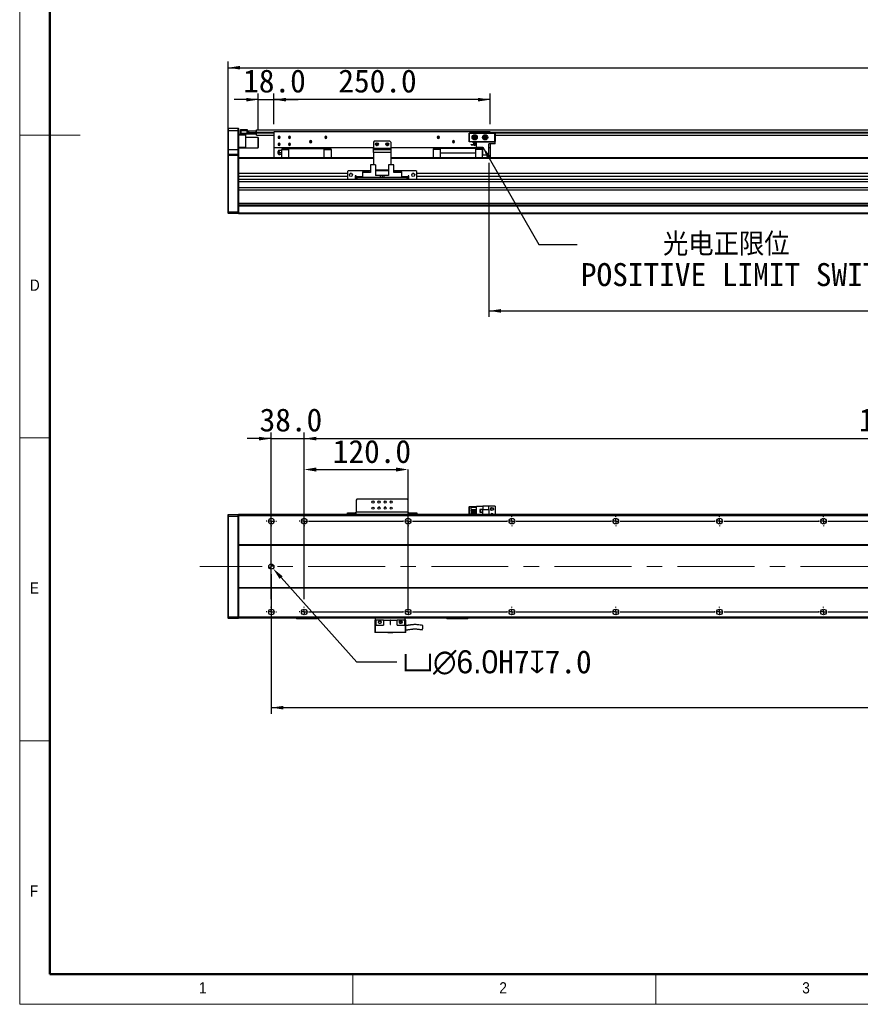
# Model space of a CAD drawing. Header units: millimetres. Extents: x 35 to 2905, y 35 to 2044.
# Tile 1 of 8: x 35 to 1006, y 35 to 1173. Entities that reach past the tile are written whole.
import ezdxf

# ---------------------------------------------------------------- set-up
doc = ezdxf.new("R2010")
doc.units = ezdxf.units.MM
doc.header["$LTSCALE"] = 7
doc.header["$PDSIZE"] = -1
doc.linetypes.add('CENTERX2', pattern=[20.32, 12.7, -2.54, 2.54, -2.54])
doc.layers.add('DIMNS', color=7, linetype='Continuous')
doc.styles.add('SLDTEXTSTYLE1', font='Gothic.ttf', dxfattribs={"width": 0.913})
doc.styles.add('SLDTEXTSTYLE8', font='txt')
doc.styles.add('SLDTEXTSTYLE9', font='txt', dxfattribs={"bigfont": 'bigfont'})
doc.dimstyles.new('SLDDIMSTYLE0', dxfattribs={"dimtxt": 26.6, "dimasz": 14, "dimexe": 0, "dimexo": 0.0625, "dimgap": 6.65, "dimtad": 2, "dimdec": 1, "dimrnd": 1e-09, "dimzin": 4, "dimdsep": 46, "dimtxsty": 'SLDTEXTSTYLE8', "dimsah": 1, "dimcen": 0.09, "dimadec": 0, "dimazin": 1, "dimtfac": 1, "dimtdec": 1, "dimtofl": 0, "dimtmove": 0, "dimatfit": 3, "dimfxl": 0, "dimfrac": 2, "dimtolj": 1, "dimtzin": 12, "dimarcsym": 0})
doc.dimstyles.new('SLDDIMSTYLE1', dxfattribs={"dimtxt": 26.6, "dimasz": 14, "dimexe": 0, "dimexo": 0.0625, "dimgap": 6.65, "dimtad": 2, "dimdec": 1, "dimrnd": 1e-09, "dimzin": 4, "dimdsep": 46, "dimtxsty": 'SLDTEXTSTYLE8', "dimsah": 1, "dimcen": 0.09, "dimadec": 0, "dimazin": 1, "dimtfac": 1, "dimtdec": 1, "dimtmove": 0, "dimatfit": 0, "dimfxl": 0, "dimfrac": 2, "dimtolj": 1, "dimtzin": 12, "dimarcsym": 0})
doc.dimstyles.new('SLDDIMSTYLE2', dxfattribs={"dimtxt": 0.18, "dimasz": 14, "dimexe": 0, "dimexo": 0.0625, "dimgap": 0, "dimtad": 0, "dimtih": 1, "dimtoh": 1, "dimdec": 0, "dimrnd": 1e-09, "dimzin": 0, "dimdsep": 46, "dimtxsty": 'Standard', "dimsah": 1, "dimcen": 0.09, "dimadec": 0, "dimazin": 0, "dimtfac": 14, "dimtdec": 0, "dimtofl": 0, "dimtmove": 0, "dimatfit": 3, "dimfxl": 0, "dimfrac": 2, "dimtolj": 1, "dimtzin": 0, "dimarcsym": 0})
doc.dimstyles.new('SLDDIMSTYLE4', dxfattribs={"dimtxt": 26.6, "dimasz": 14, "dimexe": 0, "dimexo": 0.0625, "dimgap": 6.65, "dimtad": 0, "dimtih": 1, "dimtoh": 1, "dimdec": 1, "dimrnd": 1e-09, "dimzin": 4, "dimdsep": 46, "dimtxsty": 'SLDTEXTSTYLE8', "dimsah": 1, "dimcen": 0, "dimadec": 0, "dimazin": 1, "dimtfac": 1, "dimtdec": 1, "dimtofl": 0, "dimtmove": 0, "dimatfit": 3, "dimfxl": 0, "dimfrac": 2, "dimtolj": 1, "dimtzin": 12, "dimarcsym": 0})

# ---------------------------------------------------------------- blocks, each defined once
blk = doc.blocks.new('_D')
at = {"layer": 'DIMNS'}
for p, q in [((275.7, 1024.7), (275.7, 1124.3)), ((275.7, 1117.3), (2131.7, 1117.3)), ((2131.7, 1024.7), (2131.7, 1124.3))]:
    blk.add_line(p, q, dxfattribs=at)
for points in [[(275.7, 1117.3), (289.7, 1115.2), (289.7, 1119.4)], [(2131.7, 1117.3), (2117.7, 1119.4), (2117.7, 1115.2)]]:
    blk.add_solid(points, dxfattribs=at)
at = {"layer": 'DIMNS', "insert": (1149.5, 1152.2), "char_height": 26.6, "attachment_point": 1, "style": 'SLDTEXTSTYLE8'}
blk.add_mtext('1856.0', dxfattribs=at)
blk = doc.blocks.new('_D_1')
at = {"layer": 'DIMNS'}
for p, q in [((310.7, 1045.4), (310.7, 1087.4)), ((328.7, 1052.2), (328.7, 1087.4)), ((310.7, 1080.4), (282.7, 1080.4)), ((310.7, 1080.4), (328.7, 1080.4)), ((328.7, 1080.4), (356.7, 1080.4))]:
    blk.add_line(p, q, dxfattribs=at)
for points in [[(310.7, 1080.4), (296.7, 1082.5), (296.7, 1078.3)], [(328.7, 1080.4), (342.7, 1078.3), (342.7, 1082.5)]]:
    blk.add_solid(points, dxfattribs=at)
at = {"layer": 'DIMNS', "insert": (293.2, 1115.3), "char_height": 26.6, "attachment_point": 1, "style": 'SLDTEXTSTYLE8'}
blk.add_mtext('18.0', dxfattribs=at)
blk = doc.blocks.new('_D_2')
at = {"layer": 'DIMNS'}
for p, q in [((328.7, 1052.2), (328.7, 1087.4)), ((578.7, 1052.2), (578.7, 1087.4)), ((578.7, 1080.4), (328.7, 1080.4))]:
    blk.add_line(p, q, dxfattribs=at)
for points in [[(328.7, 1080.4), (342.7, 1078.3), (342.7, 1082.5)], [(578.7, 1080.4), (564.7, 1082.5), (564.7, 1078.3)]]:
    blk.add_solid(points, dxfattribs=at)
at = {"layer": 'DIMNS', "insert": (403.2, 1115.3), "char_height": 26.6, "attachment_point": 1, "style": 'SLDTEXTSTYLE8'}
blk.add_mtext('250.0', dxfattribs=at)
blk = doc.blocks.new('_D_3')
at = {"layer": 'DIMNS'}
for p, q in [((577.2, 1007.4), (577.2, 829.3)), ((1797.2, 1003.9), (1797.2, 829.3)), ((577.2, 836.3), (1797.2, 836.3))]:
    blk.add_line(p, q, dxfattribs=at)
for points in [[(577.2, 836.3), (591.2, 834.2), (591.2, 838.4)], [(1797.2, 836.3), (1783.2, 838.4), (1783.2, 834.2)]]:
    blk.add_solid(points, dxfattribs=at)
at = {"layer": 'DIMNS', "char_height": 26.6, "attachment_point": 1, "style": 'SLDTEXTSTYLE8'}
for s, insert in [('Stroke T=', (1072.7, 871.2)), ('1220.0', (1226.4, 871.2))]:
    blk.add_mtext(s, dxfattribs=dict(at, insert=insert))
blk = doc.blocks.new('SW_NOTE_3')
at = {"layer": 'DIMNS', "color": 0, "char_height": 26.6, "attachment_point": 1}
for s, insert, style in [('    光电正限位', (4.2, 13.6), 'SLDTEXTSTYLE9'), ('POSITIVE LIMIT SWITCH', (4.2, -21.5), 'SLDTEXTSTYLE8')]:
    blk.add_mtext(s, dxfattribs=dict(at, insert=insert, style=style))
blk = doc.blocks.new('_D_13')
at = {"layer": 'DIMNS'}
for p, q in [((325.7, 532), (325.7, 370.8)), ((2081.7, 526.4), (2081.7, 370.8)), ((325.7, 377.8), (2081.7, 377.8))]:
    blk.add_line(p, q, dxfattribs=at)
for points in [[(325.7, 377.8), (339.7, 375.7), (339.7, 379.9)], [(2081.7, 377.8), (2067.7, 379.9), (2067.7, 375.7)]]:
    blk.add_solid(points, dxfattribs=at)
at = {"layer": 'DIMNS', "insert": (1156.1, 412.7), "char_height": 26.6, "attachment_point": 1, "style": 'SLDTEXTSTYLE8'}
blk.add_mtext('1756.0', dxfattribs=at)
blk = doc.blocks.new('_D_15')
at = {"layer": 'Defpoints', "color": 0}
for p in [(323.7, 543.1), (327.7, 538.6)]:
    blk.add_point(p, dxfattribs=at)
at = {"layer": 'DIMNS', "color": 0, "lineweight": -2}
for p, q in [((424.4, 430.3), (337.1, 528.2)), ((470.6, 430.3), (424.4, 430.3))]:
    blk.add_line(p, q, dxfattribs=at)
at = {"layer": 'DIMNS', "color": 0}
blk.add_solid([(338.8, 529.7), (335.3, 526.6), (327.7, 538.6)], dxfattribs=at)
at = {"layer": 'DIMNS', "color": 0, "insert": (477.2, 444.1), "char_height": 26.6, "attachment_point": 1, "style": 'SLDTEXTSTYLE8'}
blk.add_mtext('\\A1;{\\fGDT|b0|i0|c134|p2;v\\fMS PGothic|b0|i0|c128|p34;∅6.0}H7{\\fGDT|b0|i0|c134|p2;x}7.0', dxfattribs=at)
blk = doc.blocks.new('_D_18')
at = {"layer": 'DIMNS'}
for p, q in [((363.7, 608.1), (363.7, 695.7)), ((2043.7, 608.1), (2043.7, 695.7)), ((363.7, 688.7), (2043.7, 688.7))]:
    blk.add_line(p, q, dxfattribs=at)
for points in [[(363.7, 688.7), (377.7, 686.6), (377.7, 690.8)], [(2043.7, 688.7), (2029.7, 690.8), (2029.7, 686.6)]]:
    blk.add_solid(points, dxfattribs=at)
at = {"layer": 'DIMNS', "char_height": 26.6, "attachment_point": 1, "style": 'SLDTEXTSTYLE8'}
for s, insert in [('1680.0', (1004.7, 723.6)), ('=14×120.0(PITCH)', (1108.6, 723.6))]:
    blk.add_mtext(s, dxfattribs=dict(at, insert=insert))
blk = doc.blocks.new('_D_19')
at = {"layer": 'Defpoints', "color": 0}
for p in [(483.7, 653), (363.7, 599.2), (483.7, 488.4)]:
    blk.add_point(p, dxfattribs=at)
at = {"layer": 'DIMNS', "color": 0, "lineweight": -2}
for p, q in [((363.7, 599.3), (363.7, 653)), ((377.7, 653), (469.7, 653)), ((483.7, 488.4), (483.7, 653))]:
    blk.add_line(p, q, dxfattribs=at)
at = {"layer": 'DIMNS', "color": 0}
for points in [[(377.7, 655.3), (377.7, 650.6), (363.7, 653)], [(469.7, 655.3), (469.7, 650.6), (483.7, 653)]]:
    blk.add_solid(points, dxfattribs=at)
at = {"layer": 'DIMNS', "color": 0, "insert": (442, 687.2), "char_height": 26.6, "attachment_point": 2, "style": 'SLDTEXTSTYLE8'}
blk.add_mtext('\\A1;120.0', dxfattribs=at)
blk = doc.blocks.new('_D_20')
at = {"layer": 'DIMNS'}
for p, q in [((325.7, 503.1), (325.7, 695.7)), ((363.7, 503.1), (363.7, 695.7)), ((325.7, 688.7), (297.7, 688.7)), ((325.7, 688.7), (363.7, 688.7)), ((363.7, 688.7), (391.7, 688.7))]:
    blk.add_line(p, q, dxfattribs=at)
for points in [[(325.7, 688.7), (311.7, 690.8), (311.7, 686.6)], [(363.7, 688.7), (377.7, 686.6), (377.7, 690.8)]]:
    blk.add_solid(points, dxfattribs=at)
at = {"layer": 'DIMNS', "insert": (312.2, 723.6), "char_height": 26.6, "attachment_point": 1, "style": 'SLDTEXTSTYLE8'}
blk.add_mtext('38.0', dxfattribs=at)
blk = doc.blocks.new('SW_CENTERMARKSYMBOL_1')
at = {"layer": 'DIMNS', "color": 0}
for p, q in [((-5.08, 105), (-5.84, 105)), ((0, 105), (-2.54, 105)), ((0, 110.08), (0, 110.84)), ((0, 105), (0, 107.54)), ((0, 105), (0, 102.46)), ((0, 105), (2.54, 105)), ((5.08, 105), (5.84, 105)), ((152.92, 105), (152.16, 105)), ((158, 105), (155.46, 105)), ((158, 110.08), (158, 110.84)), ((158, 105), (158, 107.54)), ((158, 105), (158, 102.46)), ((158, 105), (160.54, 105)), ((163.08, 105), (163.84, 105)), ((0, 99.92), (0, 99.16)), ((158, 99.92), (158, 99.16)), ((-5.08, 0), (-5.84, 0)), ((0, 0), (-2.54, 0)), ((0, 5.08), (0, 5.84)), ((0, 0), (0, 2.54)), ((0, 0), (0, -2.54)), ((0, 0), (2.54, 0)), ((5.08, 0), (5.84, 0)), ((0, -5.08), (0, -5.84))]:
    blk.add_line(p, q, dxfattribs=at)
blk = doc.blocks.new('SW_CENTERMARKSYMBOL_2')
at = {"layer": 'DIMNS', "color": 0}
for p, q in [((-125.08, 0), (-125.84, 0)), ((-120, 0), (-122.54, 0)), ((-120, 5.08), (-120, 5.84)), ((-120, 0), (-120, 2.54)), ((-120, 0), (-120, -2.54)), ((-120, 0), (-117.46, 0)), ((-114.92, 0), (-5.08, 0)), ((-5.08, 0), (-5.84, 0)), ((0, 0), (-2.54, 0)), ((0, 0), (-2.54, 0)), ((0, 5.08), (0, 5.84)), ((0, 0), (0, 2.54)), ((0, 0), (0, 2.54)), ((0, 0), (0, -2.54)), ((0, 0), (2.54, 0)), ((0, 0), (0, -2.54)), ((0, 0), (2.54, 0)), ((5.08, 0), (5.84, 0)), ((5.08, 0), (114.92, 0)), ((114.92, 0), (114.16, 0)), ((120, 0), (117.46, 0)), ((120, 0), (117.46, 0)), ((120, 0), (117.46, 0)), ((120, 5.08), (120, 5.84)), ((120, 0), (120, 2.54)), ((120, 0), (120, 2.54)), ((120, 0), (120, 2.54)), ((120, 0), (120, -2.54)), ((120, 0), (122.54, 0)), ((120, 0), (120, -2.54)), ((120, 0), (122.54, 0)), ((120, 0), (120, -2.54)), ((120, 0), (122.54, 0)), ((125.08, 0), (125.84, 0)), ((125.08, 0), (234.92, 0)), ((234.92, 0), (234.16, 0)), ((240, 0), (237.46, 0)), ((240, 0), (237.46, 0)), ((240, 0), (237.46, 0)), ((240, 0), (237.46, 0)), ((240, 5.08), (240, 5.84)), ((240, 0), (240, 2.54)), ((240, 0), (240, 2.54)), ((240, 0), (240, 2.54)), ((240, 0), (240, 2.54)), ((240, 0), (240, -2.54)), ((240, 0), (242.54, 0)), ((240, 0), (240, -2.54)), ((240, 0), (242.54, 0)), ((240, 0), (240, -2.54)), ((240, 0), (242.54, 0)), ((240, 0), (240, -2.54)), ((240, 0), (242.54, 0)), ((245.08, 0), (245.84, 0)), ((245.08, 0), (354.92, 0)), ((354.92, 0), (354.16, 0)), ((360, 0), (357.46, 0)), ((360, 0), (357.46, 0)), ((360, 0), (357.46, 0)), ((360, 0), (357.46, 0)), ((360, 0), (357.46, 0)), ((360, 5.08), (360, 5.84)), ((360, 0), (360, 2.54)), ((360, 0), (360, 2.54)), ((360, 0), (360, 2.54)), ((360, 0), (360, 2.54)), ((360, 0), (360, 2.54)), ((360, 0), (360, -2.54)), ((360, 0), (362.54, 0)), ((360, 0), (360, -2.54)), ((360, 0), (362.54, 0)), ((360, 0), (360, -2.54)), ((360, 0), (362.54, 0)), ((360, 0), (360, -2.54)), ((360, 0), (362.54, 0)), ((360, 0), (360, -2.54)), ((360, 0), (362.54, 0)), ((365.08, 0), (365.84, 0)), ((365.08, 0), (474.92, 0)), ((474.92, 0), (474.16, 0)), ((480, 0), (477.46, 0)), ((480, 0), (477.46, 0)), ((480, 0), (477.46, 0)), ((480, 0), (477.46, 0)), ((480, 0), (477.46, 0)), ((480, 0), (477.46, 0)), ((480, 5.08), (480, 5.84)), ((480, 0), (480, 2.54)), ((480, 0), (480, 2.54)), ((480, 0), (480, 2.54)), ((480, 0), (480, 2.54)), ((480, 0), (480, 2.54)), ((480, 0), (480, 2.54)), ((480, 0), (480, -2.54)), ((480, 0), (482.54, 0)), ((480, 0), (480, -2.54)), ((480, 0), (482.54, 0)), ((480, 0), (480, -2.54)), ((480, 0), (482.54, 0)), ((480, 0), (480, -2.54)), ((480, 0), (482.54, 0)), ((480, 0), (480, -2.54)), ((480, 0), (482.54, 0)), ((480, 0), (480, -2.54)), ((480, 0), (482.54, 0)), ((485.08, 0), (485.84, 0)), ((485.08, 0), (594.92, 0)), ((-120, -5.08), (-120, -5.84)), ((0, -5.08), (0, -5.84)), ((120, -5.08), (120, -5.84)), ((240, -5.08), (240, -5.84)), ((360, -5.08), (360, -5.84)), ((480, -5.08), (480, -5.84))]:
    blk.add_line(p, q, dxfattribs=at)
blk = doc.blocks.new('SW_CENTERMARKSYMBOL_3')
at = {"layer": 'DIMNS', "color": 0}
for p, q in [((-245.08, 0), (-245.84, 0)), ((-240, 0), (-242.54, 0)), ((-240, 5.08), (-240, 5.84)), ((-240, 0), (-240, 2.54)), ((-240, 0), (-240, -2.54)), ((-240, 0), (-237.46, 0)), ((-234.92, 0), (-125.08, 0)), ((-125.08, 0), (-125.84, 0)), ((-120, 0), (-122.54, 0)), ((-120, 0), (-122.54, 0)), ((-120, 5.08), (-120, 5.84)), ((-120, 0), (-120, 2.54)), ((-120, 0), (-120, 2.54)), ((-120, 0), (-120, -2.54)), ((-120, 0), (-117.46, 0)), ((-120, 0), (-120, -2.54)), ((-120, 0), (-117.46, 0)), ((-114.92, 0), (-114.16, 0)), ((-114.92, 0), (-5.08, 0)), ((-5.08, 0), (-5.84, 0)), ((0, 0), (-2.54, 0)), ((0, 0), (-2.54, 0)), ((0, 0), (-2.54, 0)), ((0, 5.08), (0, 5.84)), ((0, 0), (0, 2.54)), ((0, 0), (0, 2.54)), ((0, 0), (0, 2.54)), ((0, 0), (0, -2.54)), ((0, 0), (2.54, 0)), ((0, 0), (0, -2.54)), ((0, 0), (2.54, 0)), ((0, 0), (0, -2.54)), ((0, 0), (2.54, 0)), ((5.08, 0), (5.84, 0)), ((5.08, 0), (114.92, 0)), ((114.92, 0), (114.16, 0)), ((120, 0), (117.46, 0)), ((120, 0), (117.46, 0)), ((120, 0), (117.46, 0)), ((120, 0), (117.46, 0)), ((120, 5.08), (120, 5.84)), ((120, 0), (120, 2.54)), ((120, 0), (120, 2.54)), ((120, 0), (120, 2.54)), ((120, 0), (120, 2.54)), ((120, 0), (120, -2.54)), ((120, 0), (122.54, 0)), ((120, 0), (120, -2.54)), ((120, 0), (122.54, 0)), ((120, 0), (120, -2.54)), ((120, 0), (122.54, 0)), ((120, 0), (120, -2.54)), ((120, 0), (122.54, 0)), ((125.08, 0), (125.84, 0)), ((125.08, 0), (234.92, 0)), ((234.92, 0), (234.16, 0)), ((240, 0), (237.46, 0)), ((240, 0), (237.46, 0)), ((240, 0), (237.46, 0)), ((240, 0), (237.46, 0)), ((240, 0), (237.46, 0)), ((240, 5.08), (240, 5.84)), ((240, 0), (240, 2.54)), ((240, 0), (240, 2.54)), ((240, 0), (240, 2.54)), ((240, 0), (240, 2.54)), ((240, 0), (240, 2.54)), ((240, 0), (240, -2.54)), ((240, 0), (242.54, 0)), ((240, 0), (240, -2.54)), ((240, 0), (242.54, 0)), ((240, 0), (240, -2.54)), ((240, 0), (242.54, 0)), ((240, 0), (240, -2.54)), ((240, 0), (242.54, 0)), ((240, 0), (240, -2.54)), ((240, 0), (242.54, 0)), ((245.08, 0), (245.84, 0)), ((245.08, 0), (354.92, 0)), ((354.92, 0), (354.16, 0)), ((360, 0), (357.46, 0)), ((360, 0), (357.46, 0)), ((360, 0), (357.46, 0)), ((360, 0), (357.46, 0)), ((360, 0), (357.46, 0)), ((360, 0), (357.46, 0)), ((360, 5.08), (360, 5.84)), ((360, 0), (360, 2.54)), ((360, 0), (360, 2.54)), ((360, 0), (360, 2.54)), ((360, 0), (360, 2.54)), ((360, 0), (360, 2.54)), ((360, 0), (360, 2.54)), ((360, 0), (360, -2.54)), ((360, 0), (362.54, 0)), ((360, 0), (360, -2.54)), ((360, 0), (362.54, 0)), ((360, 0), (360, -2.54)), ((360, 0), (362.54, 0)), ((360, 0), (360, -2.54)), ((360, 0), (362.54, 0)), ((360, 0), (360, -2.54)), ((360, 0), (362.54, 0)), ((360, 0), (360, -2.54)), ((360, 0), (362.54, 0)), ((365.08, 0), (365.84, 0)), ((365.08, 0), (474.92, 0)), ((-240, -5.08), (-240, -5.84)), ((-120, -5.08), (-120, -5.84)), ((0, -5.08), (0, -5.84)), ((120, -5.08), (120, -5.84)), ((240, -5.08), (240, -5.84)), ((360, -5.08), (360, -5.84))]:
    blk.add_line(p, q, dxfattribs=at)
blk = doc.blocks.new('SW_DOWELSYMBOL_0')
at = {"linetype": 'Continuous', "lineweight": 18}
h = blk.add_hatch(color=0, dxfattribs=at)
edge = h.paths.add_edge_path(flags=0)
edge.add_arc((0, 0), 3, 180, 270)
edge.add_line((0, -3), (0, 0))
edge.add_line((0, 0), (-3, 0))
h = blk.add_hatch(color=0, dxfattribs=at)
edge = h.paths.add_edge_path(flags=0)
edge.add_arc((0, 0), 3, 0, 90)
edge.add_line((0, 3), (0, 0))
edge.add_line((0, 0), (3, 0))
at = {"layer": 'DIMNS', "color": 0}
blk.add_circle((0, 0), 3, dxfattribs=at)

msp = doc.modelspace()

# ---------------------------------------------------------------- linework, layer by layer
at = {"color": 7, "linetype": 'Continuous', "lineweight": 18}
for p, q in [((35, 2044), (35, 35)), ((70, 2009), (70, 70)), ((35, 1039.5), (105, 1039.5)), ((35, 689.5), (70, 689.5)), ((70, 339.5), (35, 339.5)), ((70, 70), (2870, 70)), ((420, 35), (420, 70)), ((770, 70), (770, 35)), ((861, 70), (2870, 70)), ((35, 35), (2905, 35))]:
    msp.add_line(p, q, dxfattribs=at)
at = {"color": 7, "linetype": 'Continuous', "lineweight": 50}
for p, q in [((70, 2009), (70, 70)), ((70, 70), (2870, 70))]:
    msp.add_line(p, q, dxfattribs=at)
at = {"color": 7, "linetype": 'Continuous', "lineweight": 25}
for p, q in [((276.03, 1047.33), (275.73, 1047.03)), ((275.73, 1044.33), (275.73, 1047.03)), ((276.03, 1047.33), (276.03, 1044.33)), ((276.03, 1047.33), (287.43, 1047.33)), ((287.43, 1044.33), (287.43, 1047.33)), ((287.43, 1047.33), (287.73, 1047.03)), ((287.73, 1047.03), (287.73, 1044.33)), ((276.03, 1044.33), (275.73, 1044.33)), ((275.73, 1022.33), (275.73, 1044.33)), ((276.03, 1044.33), (276.03, 1022.33)), ((287.43, 1044.33), (276.03, 1044.33)), ((287.43, 1022.33), (287.43, 1044.33)), ((287.43, 1044.33), (287.73, 1044.33)), ((287.73, 1044.33), (287.73, 1022.33)), ((287.73, 1040.33), (290.53, 1040.33)), ((295.73, 1039.33), (287.73, 1039.33)), ((290.23, 1045.53), (290.53, 1045.83)), ((290.23, 1044.33), (290.23, 1045.53)), ((290.23, 1041.83), (290.23, 1044.33)), ((290.23, 1044.33), (290.53, 1044.33)), ((290.23, 1040.63), (290.23, 1041.83)), ((290.53, 1041.83), (290.23, 1041.83)), ((290.53, 1040.33), (290.23, 1040.63)), ((290.53, 1045.83), (290.53, 1044.33)), ((290.53, 1045.83), (297.73, 1045.83)), ((290.53, 1044.33), (290.53, 1041.83)), ((297.73, 1044.33), (290.53, 1044.33)), ((290.53, 1041.83), (290.53, 1040.33)), ((290.53, 1041.83), (307.93, 1041.83)), ((307.93, 1040.33), (290.53, 1040.33)), ((295.73, 1040.33), (295.73, 1039.33)), ((295.73, 1039.33), (295.73, 1025.33)), ((310.43, 1036.83), (295.73, 1036.83)), ((297.73, 1045.83), (297.73, 1044.33)), ((297.73, 1042.03), (297.73, 1044.33)), ((297.73, 1042.33), (307.93, 1042.33)), ((307.93, 1042.03), (297.73, 1042.03)), ((298.23, 1042.33), (298.23, 1042.53)), ((298.23, 1042.53), (298.73, 1042.53)), ((298.73, 1042.53), (298.73, 1044.53)), ((298.73, 1044.53), (299.23, 1044.53)), ((299.23, 1042.53), (298.73, 1042.53)), ((299.23, 1044.53), (299.23, 1042.53)), ((299.23, 1044.53), (308.23, 1044.53)), ((299.23, 1042.53), (308.23, 1042.53)), ((307.93, 1042.33), (308.23, 1042.03)), ((307.93, 1042.33), (307.93, 1042.03)), ((307.93, 1042.33), (308.73, 1042.33)), ((307.93, 1041.83), (307.93, 1042.03)), ((307.93, 1042.03), (308.23, 1042.03)), ((307.93, 1040.33), (307.93, 1041.83)), ((307.93, 1041.83), (308.23, 1041.83)), ((307.93, 1040.33), (308.23, 1040.63)), ((308.23, 1042.53), (308.23, 1044.53)), ((308.23, 1044.53), (308.73, 1044.53)), ((308.73, 1042.53), (308.23, 1042.53)), ((308.23, 1042.03), (308.23, 1041.83)), ((308.23, 1041.83), (308.23, 1040.63)), ((308.73, 1045.68), (2099.73, 1045.68)), ((308.73, 1044.53), (308.73, 1045.68)), ((308.73, 1044.53), (308.73, 1044.34)), ((308.73, 1042.68), (308.73, 1044.34)), ((308.73, 1042.18), (308.73, 1042.68)), ((308.73, 1039.18), (308.73, 1042.18)), ((308.73, 1039.18), (328.73, 1039.18)), ((310.73, 1036.53), (310.43, 1036.83)), ((310.43, 1025.23), (310.43, 1036.83)), ((310.73, 1036.53), (310.73, 1025.51)), ((578.73, 1043.33), (328.73, 1043.33)), ((328.73, 1043.33), (328.73, 1024.83)), ((334.73, 1036.83), (333.48, 1036.83)), ((334.73, 1036.83), (335.98, 1036.83)), ((346.73, 1036.83), (345.48, 1036.83)), ((346.73, 1036.83), (347.98, 1036.83)), ((388.73, 1036.83), (387.48, 1036.83)), ((388.73, 1036.83), (389.98, 1036.83)), ((518.73, 1036.83), (517.48, 1036.83)), ((518.73, 1036.83), (519.98, 1036.83)), ((554.23, 1041.53), (554.53, 1041.83)), ((554.23, 1032.13), (554.23, 1041.53)), ((554.53, 1041.41), (554.23, 1041.53)), ((554.53, 1041.83), (583.93, 1041.83)), ((554.53, 1041.83), (554.66, 1041.53)), ((554.66, 1041.53), (554.53, 1041.41)), ((554.53, 1041.41), (554.53, 1032.26)), ((583.81, 1041.53), (554.66, 1041.53)), ((560.73, 1036.83), (559.48, 1036.83)), ((560.73, 1036.83), (561.98, 1036.83)), ((572.73, 1036.83), (571.48, 1036.83)), ((572.73, 1036.83), (573.98, 1036.83)), ((578.73, 1043.33), (578.73, 1041.83)), ((583.93, 1041.83), (583.81, 1041.53)), ((583.93, 1041.41), (583.81, 1041.53)), ((583.93, 1041.83), (584.23, 1041.53)), ((584.23, 1041.53), (583.93, 1041.41)), ((583.93, 1032.26), (583.93, 1041.41)), ((584.23, 1041.53), (584.23, 1032.13)), ((584.23, 1039.18), (1825.23, 1039.18)), ((287.73, 1025.33), (295.73, 1025.33)), ((295.73, 1024.33), (287.73, 1024.33)), ((295.73, 1025.33), (295.73, 1024.33)), ((295.73, 1024.83), (310.43, 1024.83)), ((310.43, 1024.83), (310.43, 1025.23)), ((310.43, 1024.83), (310.73, 1025.13)), ((310.73, 1025.51), (310.73, 1025.13)), ((443.73, 1024.83), (328.73, 1024.83)), ((328.73, 1024.83), (328.73, 1013.33)), ((334.73, 1028.83), (333.48, 1028.83)), ((334.73, 1028.83), (335.98, 1028.83)), ((346.73, 1028.83), (345.48, 1028.83)), ((345.98, 1023.83), (345.98, 1024.83)), ((346.73, 1028.83), (347.98, 1028.83)), ((371.23, 1031.83), (369.98, 1031.83)), ((371.23, 1031.83), (372.48, 1031.83)), ((386.48, 1023.83), (386.48, 1024.83)), ((444.73, 1032.33), (443.73, 1031.33)), ((443.73, 1031.33), (443.73, 1024.33)), ((443.73, 1024.33), (463.73, 1024.33)), ((443.73, 1022.83), (443.73, 1024.33)), ((462.73, 1032.33), (444.73, 1032.33)), ((447.73, 1028.83), (446.48, 1028.83)), ((447.73, 1028.83), (448.98, 1028.83)), ((459.73, 1028.83), (458.48, 1028.83)), ((459.73, 1028.83), (460.98, 1028.83)), ((463.73, 1031.33), (462.73, 1032.33)), ((463.73, 1031.33), (463.73, 1024.33)), ((570.28, 1024.83), (463.73, 1024.83)), ((463.73, 1024.33), (463.73, 1022.83)), ((520.98, 1024.83), (520.98, 1023.83)), ((536.23, 1031.83), (534.98, 1031.83)), ((536.23, 1031.83), (537.48, 1031.83)), ((554.53, 1032.26), (554.23, 1032.13)), ((554.53, 1031.83), (554.23, 1032.13)), ((554.53, 1032.26), (554.66, 1032.13)), ((554.66, 1032.13), (554.53, 1031.83)), ((562.73, 1031.83), (554.53, 1031.83)), ((554.66, 1032.13), (583.81, 1032.13)), ((556.53, 1028.28), (556.53, 1028.58)), ((556.53, 1028.58), (562.73, 1028.58)), ((556.53, 1028.28), (562.73, 1028.28)), ((558.93, 1031.23), (562.73, 1031.23)), ((558.93, 1030.53), (558.93, 1031.23)), ((558.93, 1030.53), (562.73, 1030.53)), ((559.48, 1028.83), (559.51, 1028.58)), ((560.73, 1028.83), (559.48, 1028.83)), ((560.73, 1028.83), (561.98, 1028.83)), ((561.48, 1023.83), (561.48, 1024.83)), ((561.96, 1028.58), (561.98, 1028.83)), ((562.73, 1025.63), (562.73, 1031.83)), ((562.73, 1031.83), (584.23, 1031.83)), ((562.73, 1025.63), (570.28, 1025.63)), ((570.28, 1016.33), (570.28, 1025.63)), ((577.23, 1016.33), (577.23, 1029.23)), ((584.23, 1029.23), (577.23, 1029.23)), ((578.73, 1024.83), (577.23, 1024.83)), ((578.73, 1029.23), (578.73, 1024.83)), ((578.73, 1024.83), (578.73, 1013.33)), ((583.81, 1032.13), (583.93, 1032.26)), ((583.81, 1032.13), (583.93, 1031.83)), ((584.23, 1032.13), (583.93, 1032.26)), ((584.23, 1032.13), (583.93, 1031.83)), ((584.23, 1029.23), (584.23, 1031.83)), ((276.03, 1022.33), (275.73, 1022.33)), ((275.73, 1017.03), (275.73, 1022.33)), ((276.03, 1017.33), (275.73, 1017.03)), ((275.73, 1015.83), (275.73, 1017.03)), ((275.73, 950.96), (275.73, 1015.83)), ((276.03, 1015.83), (275.73, 1015.83)), ((276.03, 1022.33), (276.03, 1017.33)), ((287.43, 1022.33), (276.03, 1022.33)), ((276.03, 1017.33), (276.03, 1015.83)), ((276.03, 1017.33), (287.43, 1017.33)), ((276.03, 1015.83), (276.03, 950.83)), ((287.43, 1015.83), (276.03, 1015.83)), ((287.43, 1017.33), (287.43, 1022.33)), ((287.73, 1022.33), (287.43, 1022.33)), ((287.43, 1015.83), (287.43, 1017.33)), ((287.73, 1017.03), (287.43, 1017.33)), ((287.43, 950.83), (287.43, 1015.83)), ((287.73, 1015.83), (287.43, 1015.83)), ((287.73, 1022.33), (287.73, 1017.03)), ((287.73, 1017.03), (287.73, 1015.83)), ((287.73, 1015.83), (287.73, 1013.05)), ((443.73, 1013.33), (287.73, 1013.33)), ((287.73, 1013.05), (287.73, 1012.33)), ((337.73, 1021.83), (335.41, 1021.83)), ((335.41, 1019.33), (337.73, 1019.33)), ((337.73, 1016.83), (335.41, 1016.83)), ((345.98, 1023.73), (337.73, 1023.73)), ((337.73, 1023.73), (337.73, 1022.78)), ((337.73, 1022.78), (345.98, 1022.78)), ((337.73, 1013.33), (337.73, 1022.78)), ((345.98, 1023.83), (386.48, 1023.83)), ((345.98, 1013.33), (345.98, 1023.83)), ((386.48, 1023.83), (386.48, 1013.33)), ((394.73, 1023.73), (386.48, 1023.73)), ((386.48, 1022.78), (394.73, 1022.78)), ((394.73, 1022.78), (394.73, 1023.73)), ((394.73, 1022.78), (394.73, 1013.33)), ((443.73, 1022.83), (463.73, 1022.83)), ((443.73, 1019.33), (443.73, 1022.83)), ((443.73, 1019.33), (443.73, 1005.23)), ((463.73, 1019.33), (443.73, 1019.33)), ((463.73, 1022.83), (463.73, 1019.33)), ((463.73, 1019.33), (463.73, 1005.23)), ((1797.23, 1013.33), (463.73, 1013.33)), ((520.98, 1023.73), (512.73, 1023.73)), ((512.73, 1023.73), (512.73, 1022.78)), ((520.98, 1022.78), (512.73, 1022.78)), ((512.73, 1022.78), (512.73, 1013.33)), ((561.48, 1023.83), (520.98, 1023.83)), ((520.98, 1023.83), (520.98, 1018.83)), ((520.98, 1018.83), (561.48, 1018.83)), ((520.98, 1018.83), (520.98, 1018.53)), ((561.48, 1018.53), (520.98, 1018.53)), ((520.98, 1018.53), (520.98, 1013.33)), ((561.48, 1023.83), (561.48, 1018.83)), ((569.73, 1023.73), (561.48, 1023.73)), ((569.73, 1022.78), (561.48, 1022.78)), ((561.48, 1018.53), (561.48, 1018.83)), ((561.48, 1018.53), (561.48, 1013.33)), ((569.73, 1022.78), (569.73, 1023.73)), ((569.73, 1013.33), (569.73, 1022.78)), ((569.73, 1021.83), (570.28, 1021.83)), ((569.73, 1019.33), (570.28, 1019.33)), ((570.28, 1016.83), (569.73, 1016.83)), ((577.23, 1016.33), (570.28, 1016.33)), ((287.73, 1012.33), (287.73, 994.88)), ((440.23, 1005.23), (440.23, 996.33)), ((446.23, 1005.23), (440.23, 1005.23)), ((446.23, 1005.23), (446.23, 992.83)), ((461.23, 1005.23), (461.23, 992.83)), ((467.23, 1005.23), (461.23, 1005.23)), ((467.23, 996.33), (467.23, 1005.23)), ((287.73, 994.88), (287.73, 991.48)), ((413.73, 994.88), (287.73, 994.88)), ((413.73, 991.48), (287.73, 991.48)), ((287.73, 991.48), (287.73, 987.96)), ((414.73, 998.33), (413.73, 997.33)), ((413.73, 997.33), (413.73, 989.33)), ((440.23, 998.33), (414.73, 998.33)), ((418.44, 994.88), (417.03, 994.88)), ((423.73, 992.33), (422.73, 992.33)), ((422.73, 992.33), (422.73, 988.33)), ((423.73, 991.48), (422.73, 991.48)), ((423.73, 991.33), (423.73, 992.33)), ((423.73, 991.33), (423.73, 990.33)), ((423.73, 988.33), (423.73, 990.33)), ((423.73, 990.33), (424.73, 990.33)), ((424.73, 990.33), (424.73, 988.33)), ((482.73, 990.33), (424.73, 990.33)), ((431.03, 996.83), (438.83, 996.83)), ((431.03, 996.83), (431.03, 996.33)), ((431.03, 996.33), (431.03, 990.33)), ((440.23, 996.33), (431.03, 996.33)), ((439.33, 996.33), (438.83, 996.83)), ((461.23, 998.83), (446.23, 998.83)), ((461.23, 998.33), (446.23, 998.33)), ((451.73, 992.83), (446.23, 992.83)), ((451.73, 990.33), (451.73, 992.83)), ((453.73, 992.83), (451.73, 992.83)), ((453.73, 992.83), (453.73, 990.33)), ((455.73, 992.83), (453.73, 992.83)), ((455.73, 992.83), (455.73, 990.33)), ((461.23, 992.83), (455.73, 992.83)), ((492.73, 998.33), (467.23, 998.33)), ((476.43, 996.33), (467.23, 996.33)), ((468.63, 996.83), (468.13, 996.33)), ((468.63, 996.83), (476.43, 996.83)), ((476.43, 996.33), (476.43, 996.83)), ((476.43, 990.33), (476.43, 996.33)), ((482.73, 988.33), (482.73, 990.33)), ((482.73, 990.33), (483.73, 990.33)), ((484.73, 992.33), (483.73, 992.33)), ((483.73, 992.33), (483.73, 991.33)), ((484.73, 991.48), (483.73, 991.48)), ((483.73, 990.33), (483.73, 991.33)), ((483.73, 990.33), (483.73, 988.33)), ((484.73, 988.33), (484.73, 992.33)), ((490.44, 994.88), (489.03, 994.88)), ((493.73, 997.33), (492.73, 998.33)), ((493.73, 989.33), (493.73, 997.33)), ((1913.73, 994.88), (493.73, 994.88)), ((1913.73, 991.48), (493.73, 991.48)), ((2119.73, 987.96), (287.73, 987.96)), ((287.73, 987.96), (287.73, 986.65)), ((287.73, 986.65), (287.73, 950.96)), ((2119.73, 985.36), (287.73, 985.36)), ((413.73, 989.33), (414.73, 988.33)), ((414.73, 988.33), (422.73, 988.33)), ((424.73, 988.33), (423.73, 988.33)), ((482.73, 988.33), (424.73, 988.33)), ((483.73, 988.33), (482.73, 988.33)), ((484.73, 988.33), (492.73, 988.33)), ((492.73, 988.33), (493.73, 989.33)), ((2119.73, 978.43), (287.73, 978.43)), ((2119.73, 975.83), (287.73, 975.83)), ((2119.73, 960.33), (287.73, 960.33)), ((2119.73, 958.33), (287.73, 958.33)), ((2119.73, 957.33), (287.73, 957.33)), ((275.73, 949.13), (275.73, 950.96)), ((275.73, 950.96), (276.03, 950.83)), ((275.73, 949.13), (276.03, 948.83)), ((276.03, 950.83), (276.03, 948.83)), ((276.03, 950.83), (287.43, 950.83)), ((287.43, 948.83), (276.03, 948.83)), ((287.73, 950.96), (287.43, 950.83)), ((287.43, 948.83), (287.43, 950.83)), ((287.73, 949.13), (287.43, 948.83)), ((287.73, 950.96), (287.73, 950.76)), ((287.73, 950.76), (287.73, 949.33)), ((2119.73, 949.33), (287.73, 949.33)), ((287.73, 949.33), (287.73, 948.33)), ((2119.73, 948.33), (287.73, 948.33)), ((424.73, 618.66), (423.73, 617.66)), ((423.73, 617.66), (423.73, 603.86)), ((482.73, 618.66), (424.73, 618.66)), ((483.73, 617.66), (482.73, 618.66)), ((483.73, 603.86), (483.73, 617.66)), ((483.73, 603.86), (423.73, 603.86)), ((423.73, 600.86), (423.73, 603.86)), ((483.73, 603.86), (483.73, 600.86)), ((554.53, 610.36), (554.23, 610.06)), ((554.53, 610.06), (554.23, 610.06)), ((554.23, 600.86), (554.23, 610.06)), ((554.66, 610.36), (554.53, 610.06)), ((554.53, 610.36), (554.66, 610.36)), ((558.93, 610.06), (554.53, 610.06)), ((554.53, 610.06), (554.53, 600.86)), ((554.66, 610.36), (558.93, 610.36)), ((556.53, 606.92), (556.53, 609.42)), ((556.53, 609.42), (562.73, 609.42)), ((556.53, 606.92), (562.73, 606.92)), ((556.53, 604.38), (556.53, 605.88)), ((556.53, 605.88), (562.73, 605.88)), ((556.53, 604.38), (562.73, 604.38)), ((556.53, 601.84), (556.53, 603.34)), ((556.53, 603.34), (562.73, 603.34)), ((558.93, 609.42), (558.93, 610.36)), ((558.93, 610.36), (562.73, 610.36)), ((558.93, 605.88), (558.93, 606.92)), ((558.93, 603.34), (558.93, 604.38)), ((562.73, 600.86), (562.73, 610.66)), ((562.73, 610.66), (570.28, 610.66)), ((570.03, 606.96), (566.83, 606.96)), ((566.83, 606.96), (566.83, 603.76)), ((566.83, 603.76), (570.03, 603.76)), ((569.93, 606.86), (566.93, 606.86)), ((566.93, 606.86), (566.93, 603.86)), ((566.93, 603.86), (569.93, 603.86)), ((569.93, 603.86), (569.93, 606.86)), ((570.03, 603.76), (570.03, 606.96)), ((577.23, 610.66), (570.28, 610.66)), ((570.28, 610.66), (570.28, 606.36)), ((577.23, 606.36), (570.28, 606.36)), ((570.28, 601.36), (570.28, 606.36)), ((577.23, 606.36), (577.23, 610.66)), ((584.23, 610.66), (577.23, 610.66)), ((577.23, 606.36), (577.23, 601.36)), ((584.23, 610.66), (584.23, 600.86)), ((275.73, 600.56), (276.03, 600.86)), ((275.73, 598.73), (275.73, 600.56)), ((275.73, 598.73), (276.03, 598.86)), ((275.73, 482.98), (275.73, 598.73)), ((276.03, 600.86), (276.03, 598.86)), ((276.03, 600.86), (287.43, 600.86)), ((276.03, 598.86), (276.03, 482.86)), ((287.43, 598.86), (276.03, 598.86)), ((287.43, 598.86), (287.43, 600.86)), ((287.73, 600.56), (287.43, 600.86)), ((287.43, 482.86), (287.43, 598.86)), ((287.73, 598.73), (287.43, 598.86)), ((2119.73, 600.86), (287.73, 600.86)), ((287.73, 600.86), (287.73, 600.56)), ((287.73, 600.56), (287.73, 600.36)), ((2119.73, 600.36), (287.73, 600.36)), ((287.73, 600.36), (287.73, 599.36)), ((2119.73, 599.36), (287.73, 599.36)), ((287.73, 599.36), (287.73, 565.86)), ((413.73, 600.86), (413.73, 602.86)), ((413.73, 602.86), (414.73, 602.86)), ((414.73, 602.86), (414.73, 600.86)), ((414.73, 602.86), (422.73, 602.86)), ((422.73, 602.86), (422.73, 600.86)), ((423.73, 602.86), (422.73, 602.86)), ((484.73, 602.86), (483.73, 602.86)), ((484.73, 602.86), (484.73, 600.86)), ((484.73, 602.86), (492.73, 602.86)), ((492.73, 600.86), (492.73, 602.86)), ((492.73, 602.86), (493.73, 602.86)), ((493.73, 602.86), (493.73, 600.86)), ((556.53, 601.84), (562.73, 601.84)), ((558.93, 600.86), (558.93, 601.84)), ((570.28, 601.36), (577.23, 601.36)), ((570.28, 601.36), (570.28, 600.86)), ((577.23, 600.86), (577.23, 601.36)), ((2119.73, 565.86), (287.73, 565.86)), ((287.73, 565.86), (287.73, 565.36)), ((2119.73, 565.36), (287.73, 565.36)), ((287.73, 565.36), (287.73, 516.36)), ((2119.73, 516.36), (287.73, 516.36)), ((287.73, 516.36), (287.73, 515.86)), ((2119.73, 515.86), (287.73, 515.86)), ((287.73, 515.86), (287.73, 482.36)), ((275.73, 481.16), (275.73, 482.98)), ((275.73, 482.98), (276.03, 482.86)), ((275.73, 481.16), (276.03, 480.86)), ((276.03, 482.86), (276.03, 480.86)), ((276.03, 482.86), (287.43, 482.86)), ((287.43, 480.86), (276.03, 480.86)), ((287.73, 482.98), (287.43, 482.86)), ((287.43, 480.86), (287.43, 482.86)), ((287.73, 481.16), (287.43, 480.86)), ((2119.73, 482.36), (287.73, 482.36)), ((287.73, 482.36), (287.73, 481.36)), ((287.73, 481.36), (287.73, 481.16)), ((2119.73, 481.36), (287.73, 481.36)), ((354.73, 480.65), (354.73, 481.36)), ((354.73, 480.65), (355.03, 480.35)), ((354.73, 480.65), (355.73, 480.65)), ((355.86, 480.35), (355.03, 480.35)), ((355.73, 481.36), (355.73, 480.65)), ((355.86, 480.35), (355.73, 480.65)), ((355.73, 480.65), (377.73, 480.65)), ((377.61, 480.35), (355.86, 480.35)), ((377.61, 480.35), (377.73, 480.65)), ((378.43, 480.35), (377.61, 480.35)), ((377.73, 480.65), (377.73, 481.36)), ((377.73, 480.65), (378.73, 480.65)), ((378.43, 480.35), (378.73, 480.65)), ((378.73, 481.36), (378.73, 480.65)), ((393.73, 481.36), (393.73, 481.26)), ((2013.73, 481.26), (393.73, 481.26)), ((393.73, 481.06), (393.73, 481.26)), ((2013.73, 481.06), (393.73, 481.06)), ((445.23, 478.96), (445.23, 464.56)), ((446.43, 478.96), (445.23, 478.96)), ((446.23, 478.96), (446.23, 481.06)), ((446.43, 478.96), (446.43, 472.96)), ((455.23, 478.96), (446.43, 478.96)), ((455.23, 478.96), (455.23, 472.96)), ((455.23, 478.96), (462.98, 478.96)), ((463.48, 478.96), (462.98, 478.96)), ((462.98, 478.96), (462.98, 474.21)), ((463.48, 478.96), (471.23, 478.96)), ((463.48, 474.21), (463.48, 478.96)), ((471.23, 472.96), (471.23, 478.96)), ((480.03, 478.96), (471.23, 478.96)), ((480.03, 472.96), (480.03, 478.96)), ((481.23, 478.96), (480.03, 478.96)), ((480.23, 478.96), (480.23, 481.06)), ((481.23, 464.56), (481.23, 478.96)), ((528.73, 480.66), (528.73, 481.06)), ((528.73, 480.66), (529.03, 480.36)), ((528.73, 480.66), (529.73, 480.66)), ((529.86, 480.36), (529.03, 480.36)), ((529.73, 481.06), (529.73, 480.66)), ((529.86, 480.36), (529.73, 480.66)), ((529.73, 480.66), (551.73, 480.66)), ((551.61, 480.36), (529.86, 480.36)), ((551.61, 480.36), (551.73, 480.66)), ((552.43, 480.36), (551.61, 480.36)), ((551.73, 480.66), (551.73, 481.06)), ((551.73, 480.66), (552.73, 480.66)), ((552.43, 480.36), (552.73, 480.66)), ((552.73, 481.06), (552.73, 480.66)), ((446.43, 472.96), (446.23, 472.96)), ((446.23, 464.56), (446.23, 472.96)), ((446.43, 472.96), (455.23, 472.96)), ((471.23, 472.96), (480.03, 472.96)), ((474.61, 477.41), (474.78, 477.51)), ((476.24, 477.01), (476.37, 476.61)), ((480.23, 472.96), (480.03, 472.96)), ((480.23, 472.96), (480.23, 464.56)), ((446.23, 464.56), (445.23, 464.56)), ((480.23, 464.56), (446.23, 464.56)), ((460.23, 464.56), (460.23, 464.36)), ((460.92, 464.36), (460.23, 464.36)), ((466.23, 464.36), (460.92, 464.36)), ((466.23, 464.36), (466.23, 464.56)), ((481.23, 464.56), (480.23, 464.56))]:
    msp.add_line(p, q, dxfattribs=at)
at = {"color": 8, "linetype": 'Continuous', "lineweight": 25}
for p, q in [((308.73, 1042.68), (328.73, 1042.68)), ((308.73, 1042.18), (328.73, 1042.18)), ((578.73, 1042.68), (1828.73, 1042.68)), ((578.73, 1042.18), (1828.73, 1042.18)), ((443.73, 1012.33), (287.73, 1012.33)), ((1797.73, 1012.33), (463.73, 1012.33)), ((431.03, 991.33), (423.73, 991.33)), ((483.73, 991.33), (476.43, 991.33)), ((450.98, 609.36), (449.48, 609.36)), ((457.98, 609.36), (456.48, 609.36))]:
    msp.add_line(p, q, dxfattribs=at)
at = {"color": 7, "linetype": 'Continuous', "lineweight": 25}
for centre, radius in [((560.73, 1036.83), 3), ((560.73, 1036.83), 1.7), ((572.73, 1036.83), 3), ((572.73, 1036.83), 1.7), ((447.73, 1028.83), 1.7), ((459.73, 1028.83), 1.7), ((417.73, 993.33), 1.7), ((489.73, 993.33), 1.7), ((443.23, 615.36), 1.25), ((450.23, 615.36), 1.25), ((457.23, 615.36), 1.25), ((464.23, 615.36), 1.25), ((443.23, 608.36), 1.25), ((450.23, 608.36), 1.25), ((457.23, 608.36), 1.25), ((464.23, 608.36), 1.25), ((580.73, 607.36), 1.75), ((580.73, 607.36), 1.25), ((325.73, 593.36), 3.3), ((363.73, 593.36), 3.3), ((483.73, 593.36), 3.3), ((603.73, 593.36), 3.3), ((723.73, 593.36), 3.3), ((843.73, 593.36), 3.3), ((963.73, 593.36), 3.3), ((325.73, 540.86), 3), ((325.73, 488.36), 3.3), ((363.73, 488.36), 3.3), ((483.73, 488.36), 3.3), ((603.73, 488.36), 3.3), ((723.73, 488.36), 3.3), ((843.73, 488.36), 3.3), ((963.73, 488.36), 3.3), ((451.23, 476.46), 1.6), ((475.23, 476.46), 1.6)]:
    msp.add_circle(centre, radius, dxfattribs=at)
for centre, radius, start, end in [((334.73, 1036.83), 1.25, 0, 180), ((334.73, 1036.83), 1.25, 180, 0), ((346.73, 1036.83), 1.25, 0, 180), ((346.73, 1036.83), 1.25, 180, 0), ((388.73, 1036.83), 1.25, 0, 180), ((388.73, 1036.83), 1.25, 180, 0), ((518.73, 1036.83), 1.25, 0, 180), ((518.73, 1036.83), 1.25, 180, 0), ((560.73, 1036.83), 1.25, 0, 180), ((560.73, 1036.83), 1.25, 180, 0), ((572.73, 1036.83), 1.25, 0, 180), ((572.73, 1036.83), 1.25, 180, 0), ((334.73, 1028.83), 1.25, 0, 180), ((334.73, 1028.83), 1.25, 180, 0), ((346.73, 1028.83), 1.25, 0, 180), ((346.73, 1028.83), 1.25, 180, 0), ((371.23, 1031.83), 1.25, 0, 180), ((371.23, 1031.83), 1.25, 180, 0), ((447.73, 1028.83), 1.25, 0, 180), ((447.73, 1028.83), 1.25, 180, 0), ((459.73, 1028.83), 1.25, 0, 180), ((459.73, 1028.83), 1.25, 180, 0), ((536.23, 1031.83), 1.25, 0, 180), ((536.23, 1031.83), 1.25, 180, 0), ((560.73, 1028.83), 1.25, 0, 180), ((560.73, 1028.83), 1.25, 206.10388, 333.89612), ((333.33, 1019.33), 0.25, 111.37089, 270), ((336.23, 1019.33), 3, 123.52372, 170.18362), ((336.23, 1019.33), 3, 189.86644, 236.41825), ((580.73, 600.36), 1.75, 16.60155, 163.39845), ((580.73, 600.36), 1.25, 23.57818, 156.42182), ((463.23, 474.21), 0.25, 180, 0)]:
    msp.add_arc(centre, radius, start, end, dxfattribs=at)
for points, knots in [([(333.24, 1019.57), (333.24, 1019.56), (333.24, 1019.56), (333.24, 1019.5), (333.24, 1019.42), (333.24, 1019.33), (333.24, 1019.24), (333.24, 1019.16), (333.24, 1019.11), (333.24, 1019.1), (333.24, 1019.1)], [0, 0, 0, 0, 0.1253665, 0.2500122, 0.3748841, 0.4997421, 0.6243926, 0.7497239, 0.8748317, 1, 1, 1, 1]), ([(334.57, 1016.83), (334.57, 1016.83), (334.55, 1016.83), (334.62, 1016.83), (334.78, 1016.83), (335.05, 1016.83), (335.29, 1016.83), (335.41, 1016.83)], [0, 0, 0, 0, 0.0013149, 0.2504134, 0.4999169, 0.7497558, 1, 1, 1, 1]), ([(335.41, 1021.83), (335.29, 1021.83), (335.05, 1021.83), (334.78, 1021.83), (334.61, 1021.83), (334.58, 1021.83), (334.57, 1021.83)], [0, 0, 0, 0, 0.2502174, 0.5009156, 0.7517256, 1, 1, 1, 1]), ([(335.41, 1019.33), (335.29, 1019.4), (335.05, 1019.54), (334.78, 1019.85), (334.61, 1020.2), (334.55, 1020.58), (334.61, 1020.96), (334.78, 1021.31), (335.05, 1021.62), (335.29, 1021.76), (335.41, 1021.83)], [0, 0, 0, 0, 0.1248116, 0.249862, 0.3749679, 0.4999434, 0.6246705, 0.7496006, 0.8746984, 1, 1, 1, 1]), ([(335.41, 1016.83), (335.29, 1016.9), (335.05, 1017.04), (334.78, 1017.35), (334.61, 1017.7), (334.55, 1018.08), (334.61, 1018.46), (334.78, 1018.81), (335.05, 1019.12), (335.29, 1019.26), (335.41, 1019.33)], [0, 0, 0, 0, 0.12481149, 0.24986181, 0.3749676, 0.49994392, 0.62467062, 0.74960098, 0.8746979, 1, 1, 1, 1]), ([(452.37, 476.61), (452.39, 476.48), (452.43, 476.22), (452.32, 475.83), (452.1, 475.48), (451.76, 475.22), (451.35, 475.07), (450.89, 475.06), (450.45, 475.19), (450.22, 475.37), (450.11, 475.46)], [0, 0, 0, 0, 0.1147377, 0.2305924, 0.3509259, 0.4758245, 0.6054509, 0.7393981, 0.8775419, 1, 1, 1, 1]), ([(451.21, 477.76), (451.35, 477.73), (451.64, 477.68), (451.99, 477.42), (452.17, 477.18), (452.23, 477.03), (452.24, 477.01)], [0, 0, 0, 0, 0.3223299, 0.6432152, 0.951835, 1, 1, 1, 1]), ([(475.23, 477.61), (475.11, 477.6), (474.88, 477.58), (474.57, 477.42), (474.31, 477.18), (474.14, 476.87), (474.07, 476.53), (474.1, 476.18), (474.23, 475.85), (474.46, 475.58), (474.76, 475.39), (475.1, 475.3), (475.45, 475.31), (475.78, 475.43), (476.06, 475.64), (476.27, 475.92), (476.39, 476.26), (476.38, 476.49), (476.37, 476.61)], [0, 0, 0, 0, 0.0625002, 0.1249978, 0.1874971, 0.2499974, 0.3124969, 0.3749967, 0.4374964, 0.4999951, 0.5624966, 0.6249952, 0.6874961, 0.749998, 0.8124976, 0.8749983, 0.9374986, 1, 1, 1, 1]), ([(476.37, 476.61), (476.39, 476.48), (476.43, 476.22), (476.32, 475.83), (476.1, 475.48), (475.76, 475.22), (475.35, 475.07), (474.89, 475.06), (474.45, 475.19), (474.22, 475.37), (474.11, 475.46)], [0, 0, 0, 0, 0.1147383, 0.2305922, 0.3509283, 0.4758271, 0.6054537, 0.7394012, 0.8775453, 1, 1, 1, 1]), ([(475.21, 477.76), (475.35, 477.73), (475.64, 477.68), (475.99, 477.42), (476.17, 477.18), (476.23, 477.03), (476.24, 477.01)], [0, 0, 0, 0, 0.32232041, 0.64321618, 0.95184375, 1, 1, 1, 1]), ([(500.54, 472.75), (499.57, 472.91), (497.76, 473.19), (495.29, 473.58), (493.24, 473.75), (491.38, 473.79), (489.35, 473.71), (487.52, 473.5), (486.01, 473.28), (485, 473.13), (483.95, 472.98), (482.89, 472.86), (481.97, 472.78), (481.42, 472.82), (481.23, 472.83)], [0, 0, 0, 0, 0.1557746, 0.2907857, 0.3967687, 0.4749906, 0.5735894, 0.7047467, 0.754689, 0.8070869, 0.8612081, 0.9159541, 0.9704054, 1, 1, 1, 1]), ([(481.23, 467.84), (481.47, 467.83), (482.18, 467.81), (483.33, 467.9), (485.01, 468.09), (486.71, 468.36), (488.39, 468.59), (489.83, 468.73), (491.52, 468.82), (493.43, 468.76), (495.47, 468.53), (497.58, 468.17), (499.13, 467.94), (499.97, 467.81)], [0, 0, 0, 0, 0.0368682, 0.1125405, 0.1785183, 0.3028059, 0.3842704, 0.4445291, 0.5302872, 0.6473392, 0.7447467, 0.8603552, 1, 1, 1, 1]), ([(499.98, 467.85), (500.01, 467.84), (500.11, 467.8), (500.3, 468.07), (500.52, 468.56), (500.71, 469.26), (500.85, 470.07), (500.92, 470.91), (500.93, 471.69), (500.85, 472.3), (500.72, 472.69), (500.6, 472.72), (500.54, 472.73)], [0, 0, 0, 0, 0.05740539, 0.1630259, 0.26646635, 0.36997708, 0.4747879, 0.58158497, 0.69023196, 0.79977627, 0.90881758, 1, 1, 1, 1])]:
    msp.add_open_spline(points, degree=3, knots=knots, dxfattribs=at)
at = {"layer": 'DIMNS', "linetype": 'CENTERX2', "lineweight": 18}
msp.add_line((2164.18, 540.86), (243.28, 540.86), dxfattribs=at)

# ---------------------------------------------------------------- block references
at = {"layer": 'DIMNS'}
for name, p in [('SW_NOTE_3', (679.25, 913.02)), ('SW_CENTERMARKSYMBOL_1', (325.73, 488.36)), ('SW_CENTERMARKSYMBOL_3', (603.73, 593.36)), ('SW_DOWELSYMBOL_0', (325.73, 540.86)), ('SW_CENTERMARKSYMBOL_2', (483.73, 488.36))]:
    msp.add_blockref(name, p, dxfattribs=at)

# ---------------------------------------------------------------- texts
at = {"color": 7, "linetype": 'Continuous', "lineweight": 0, "char_height": 12.96, "attachment_point": 1, "style": 'SLDTEXTSTYLE1'}
for s, insert in [('D', (46.67, 872.52)), ('E', (46.67, 522.52)), ('F', (46.67, 172.52)), ('1', (242.08, 60.52)), ('2', (589.17, 60.52)), ('3', (939.17, 60.52))]:
    msp.add_mtext(s, dxfattribs=dict(at, insert=insert))

# ---------------------------------------------------------------- dimensions: what is measured, and where the dimension line sits
at = {"layer": 'DIMNS'}
for base, p1, p2, dimstyle, picture, middle in [((2131.73, 1117.33), (275.73, 1015.83), (2131.73, 1015.83), 'SLDDIMSTYLE0', '_D', (1201.52, 1117.33)), ((328.73, 1080.4), (310.73, 1036.53), (328.73, 1043.33), 'SLDDIMSTYLE1', '_D_1', (325.99, 1080.4)), ((328.73, 1080.4), (578.73, 1043.33), (328.73, 1043.33), 'SLDDIMSTYLE0', '_D_2', (445.57, 1080.4)), ((363.73, 688.66), (325.73, 494.2), (363.73, 494.2), 'SLDDIMSTYLE1', '_D_20', (345, 688.66)), ((483.73, 652.97), (363.73, 599.2), (483.73, 488.36), 'SLDDIMSTYLE1', '_D_19', (441.97, 652.97)), ((2081.73, 377.79), (325.73, 540.86), (2081.73, 535.32), 'SLDDIMSTYLE0', '_D_13', (1208.08, 377.79))]:
    dim = msp.add_linear_dim(base=base, p1=p1, p2=p2, dimstyle=dimstyle, dxfattribs=at)
    dim.commit()
    dim.dimension.update_dxf_attribs({"geometry": picture, "text_midpoint": middle, "dimtype": 160})
for base, p1, p2, text, picture, middle in [((1797.23, 836.33), (577.23, 1016.33), (1797.23, 1012.83), 'Stroke T=<>', '_D_3', (1201.52, 836.33)), ((2043.73, 688.66), (363.73, 599.2), (2043.73, 599.2), '<>=14×120.0(PITCH)', '_D_18', (1201.34, 688.66))]:
    dim = msp.add_linear_dim(base=base, p1=p1, p2=p2, text=text, dimstyle='SLDDIMSTYLE0', dxfattribs=at)
    dim.commit()
    dim.dimension.update_dxf_attribs({"geometry": picture, "text_midpoint": middle, "dimtype": 160})
dim = msp.add_diameter_dim_2p(p1=(323.73, 543.1), p2=(327.73, 538.62), text='{\\fGDT|b0|i0|c134|p2;v\\fMS PGothic|b0|i0|c128|p34;<>}H7{\\fGDT|b0|i0|c134|p2;x}7.0', dimstyle='SLDDIMSTYLE4', dxfattribs=at)
dim.commit()
dim.dimension.update_dxf_attribs({"geometry": '_D_15', "text_midpoint": (602.63, 430.33), "dimtype": 163})

# ---------------------------------------------------------------- leaders
msp.add_leader([(570.28, 1025.63), (634.8, 913.02), (679.25, 913.02)], dimstyle='SLDDIMSTYLE2', dxfattribs=at)

doc.saveas('drawing.dxf')
